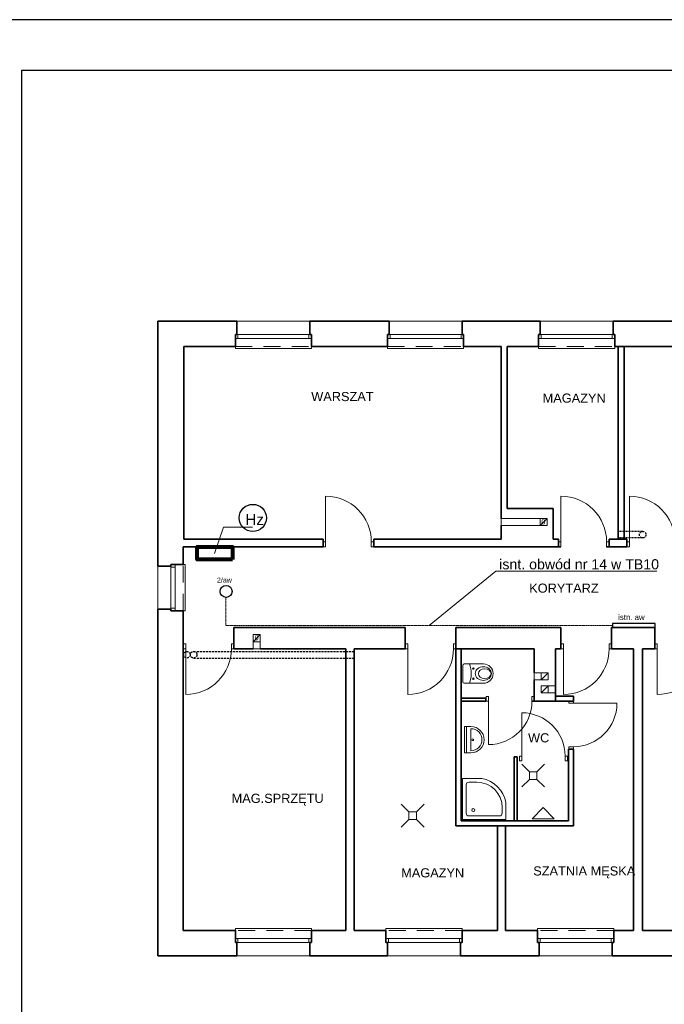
# Model space of a CAD drawing. Header units: millimetres. Extents: x -1249 to 11358, y -460 to 20182.
# Tile 22 of 37: x 1550 to 2821, y 15418 to 17359. Entities that reach past the tile are written whole.
import ezdxf
from ezdxf.enums import TextEntityAlignment as Align

# ---------------------------------------------------------------- set-up
doc = ezdxf.new("R2010")
doc.units = ezdxf.units.MM
for name, pattern in [('BORDERX2', [3.5, 1, -0.5, 1, -0.5, 0, -0.5]), ('DASHEDX2', [1.5, 1, -0.5]), ('DGN Style 2', [55.531736, 33.319042, -22.212694])]:
    doc.linetypes.add(name, pattern=pattern)
for name, color, linetype, lineweight in [('1 cienka', 7, 'Continuous', 9), ('dzrwi', 6, 'Continuous', 0), ('inwentaryzacja', 7, 'Continuous', 35), ('KONTURY', 92, 'Continuous', 30), ('OKNA', 3, 'Continuous', 20), ('proj.wentylacja', 214, 'Continuous', 25), ('technologia', 160, 'Continuous', 35), ('WYPOSAZENIE', 4, 'Continuous', 0), ('ściana proj. - dział', 255, 'Continuous', 35)]:
    doc.layers.add(name, color=color, linetype=linetype, lineweight=lineweight)
for name, color, linetype in [('elektryka', 7, 'Continuous'), ('i_eE', 5, 'Continuous'), ('opisy', 7, 'Continuous'), ('OPRAWA02', 4, 'Continuous'), ('OPRAWAEX', 2, 'Continuous')]:
    doc.layers.add(name, color=color, linetype=linetype)
doc.styles.add('jagoda-100', font='arial.ttf', dxfattribs={"height": 18})
doc.styles.get("Standard").update_dxf_attribs({"font": 'ARIAL.TTF'})
doc.styles.add('Style-SWISSLT_1250', font='SWISSLT_1250.shx')

# ---------------------------------------------------------------- blocks, each defined once
blk = doc.blocks.new('2aw')
blk.add_circle((67864, -24691), 118)
at = {"layer": 'OPRAWAEX', "color": 7}
blk.add_text('2/aw', height=100, dxfattribs=at).set_placement((67683, -24518))
blk = doc.blocks.new('*U130')
at = {"layer": 'OKNA', "linetype": 'Continuous'}
for p, q in [((-72, 27), (72, 27)), ((75, 1), (-75, 1)), ((-70, -7), (-70, 1)), ((70, -7), (70, 1)), ((75, -7), (-75, -7)), ((-75, -27), (-75, -23)), ((-75, -27), (75, -27)), ((75, -27), (75, -23))]:
    blk.add_line(p, q, dxfattribs=at)
at = {"layer": 'OKNA', "linetype": 'DGN Style 2'}
blk.add_line((-75, -23), (75, -23), dxfattribs=at)
blk = doc.blocks.new('*U134')
at = {"layer": 'OKNA', "linetype": 'Continuous'}
for p, q in [((-13, 27), (72, 27)), ((75, 1), (-16, 1)), ((-11, -7), (-11, 1)), ((70, -7), (70, 1)), ((75, -7), (-16, -7)), ((-16, -27), (-16, -23)), ((-16, -27), (75, -27)), ((75, -27), (75, -23))]:
    blk.add_line(p, q, dxfattribs=at)
at = {"layer": 'OKNA', "linetype": 'DGN Style 2'}
blk.add_line((-16, -23), (75, -23), dxfattribs=at)
blk = doc.blocks.new('A$C5D6B6965')
at = {"layer": 'WYPOSAZENIE'}
for p, q in [((15, 30), (0, 45)), ((30, 30), (45, 45)), ((15, 30), (30, 30)), ((15, 15), (15, 30)), ((30, 30), (30, 15)), ((15, 15), (0, 0)), ((30, 15), (15, 15)), ((30, 15), (45, 0))]:
    blk.add_line(p, q, dxfattribs=at)
blk = doc.blocks.new('istn. aw')
blk.add_lwpolyline([(2553.5, 16168.5), (2469.5, 16168.5), (2469.5, 16160.4), (2553.5, 16160.4)], close=True)
blk.add_text('istn. aw', height=11.03).set_placement((2480.6, 16175.2))

msp = doc.modelspace()

# ---------------------------------------------------------------- linework, layer by layer
msp.add_line((2712.125, 16334.417), (2712.125, 16319.417))
at = {"layer": '1 cienka', "color": 1, "linetype": 'Continuous'}
for q in [(1933.622, 16306.228), (2009.042, 16358.4)]:
    msp.add_line((1951.899, 16358.462), q, dxfattribs=at)
at = {"layer": '1 cienka', "color": 1, "linetype": 'Continuous', "lineweight": 30}
msp.add_circle((2009.411, 16376.459), 26.871, dxfattribs=at)
at = {"layer": 'dzrwi'}
for p, q in [((2153.125, 16329.417), (2153.125, 16419.417)), ((2617.125, 16329.417), (2617.125, 16419.417)), ((2752.125, 16329.417), (2752.125, 16419.417)), ((1877.125, 16118.417), (1877.125, 16028.417)), ((2315.125, 16118.417), (2315.125, 16028.417)), ((2622.125, 16118.417), (2622.125, 16028.417)), ((2807.125, 16118.417), (2807.125, 16028.417)), ((2592.117, 16071.417), (2564.125, 16071.417)), ((2592.117, 16057.417), (2564.125, 16057.417)), ((2592.117, 16071.417), (2592.117, 16057.417)), ((2578.117, 16045.417), (2606.125, 16045.417)), ((2578.117, 16031.417), (2578.117, 16045.417)), ((2469.638, 16024.769), (2474.388, 16024.769)), ((2469.638, 16015.269), (2469.638, 16024.769)), ((2474.388, 16015.269), (2469.638, 16015.269)), ((2474.388, 16024.769), (2474.388, 16015.269)), ((2474.388, 16015.269), (2474.388, 15929.769)), ((2559.888, 16024.769), (2564.638, 16024.769)), ((2559.888, 16015.269), (2559.888, 16024.769)), ((2564.638, 16024.769), (2564.638, 16015.269)), ((2578.117, 16031.417), (2606.125, 16031.417)), ((2642.078, 16011.053), (2727.578, 16011.053)), ((2539.843, 15907.019), (2539.843, 15992.519)), ((2539.843, 15907.019), (2535.093, 15907.019)), ((2535.093, 15907.019), (2535.093, 15897.519)), ((2535.093, 15897.519), (2539.843, 15897.519)), ((2539.843, 15897.519), (2539.843, 15907.019)), ((2630.093, 15907.019), (2625.343, 15907.019)), ((2625.343, 15907.019), (2625.343, 15897.519)), ((2625.343, 15897.519), (2630.093, 15897.519)), ((2630.093, 15897.519), (2630.093, 15907.019))]:
    msp.add_line(p, q, dxfattribs=at)
at = {"layer": 'dzrwi', "linetype": 'Continuous'}
for p, q in [((2576.125, 16375.414), (2499.125, 16375.414)), ((2499.125, 16375.414), (2499.125, 16361.414)), ((2576.125, 16361.414), (2590.125, 16375.414)), ((2576.125, 16361.414), (2499.125, 16361.414)), ((2010.125, 16132.417), (2024.125, 16146.417)), ((2010.125, 16118.417), (2024.125, 16118.417)), ((2564.125, 16071.417), (2564.125, 16057.417)), ((2578.117, 16057.417), (2592.117, 16071.417)), ((2578.117, 16031.417), (2592.117, 16045.417))]:
    msp.add_line(p, q, dxfattribs=at)
at = {"layer": 'dzrwi', "flags": 128}
for points in [[(2499.125, 16375.414), (2590.125, 16375.414), (2590.125, 16361.414), (2499.125, 16361.414)], [(2010.125, 16146.417), (2024.125, 16146.417), (2024.125, 16118.417)], [(2010.125, 16146.417), (2010.125, 16118.417)], [(2024.125, 16118.417), (2038.125, 16118.417)]]:
    msp.add_lwpolyline(points, dxfattribs=at)
at = {"layer": 'dzrwi', "linetype": 'Continuous', "flags": 128}
for points in [[(2576.125, 16375.414), (2590.125, 16375.414), (2590.125, 16361.414), (2576.125, 16361.414)], [(2010.125, 16146.417), (2024.125, 16146.417), (2024.125, 16132.417), (2010.125, 16132.417)], [(2578.117, 16071.417), (2592.117, 16071.417), (2592.117, 16057.417), (2578.117, 16057.417)], [(2578.117, 16045.417), (2592.117, 16045.417), (2592.117, 16031.417), (2578.117, 16031.417)]]:
    msp.add_lwpolyline(points, close=True, dxfattribs=at)
at = {"layer": 'dzrwi', "flags": 128}
for points in [[(2148.125, 16319.417), (2153.125, 16319.417), (2153.125, 16329.417), (2148.125, 16329.417)], [(2243.125, 16319.417), (2248.125, 16319.417), (2248.125, 16329.417), (2243.125, 16329.417)], [(2612.125, 16319.417), (2617.125, 16319.417), (2617.125, 16329.417), (2612.125, 16329.417)], [(2707.125, 16319.417), (2712.125, 16319.417), (2712.125, 16329.417), (2707.125, 16329.417)], [(2747.125, 16319.417), (2752.125, 16319.417), (2752.125, 16329.417), (2747.125, 16329.417)], [(1872.125, 16128.417), (1877.125, 16128.417), (1877.125, 16118.417), (1872.125, 16118.417)], [(1967.125, 16128.417), (1972.125, 16128.417), (1972.125, 16118.417), (1967.125, 16118.417)], [(2310.125, 16128.417), (2315.125, 16128.417), (2315.125, 16118.417), (2310.125, 16118.417)], [(2405.125, 16128.417), (2410.125, 16128.417), (2410.125, 16118.417), (2405.125, 16118.417)], [(2617.125, 16128.417), (2622.125, 16128.417), (2622.125, 16118.417), (2617.125, 16118.417)], [(2712.125, 16128.417), (2717.125, 16128.417), (2717.125, 16118.417), (2712.125, 16118.417)], [(2802.125, 16128.417), (2807.125, 16128.417), (2807.125, 16118.417), (2802.125, 16118.417)], [(2632.578, 16015.803), (2632.578, 16011.053), (2642.078, 16011.053), (2642.078, 16015.803)], [(2632.578, 15925.553), (2632.578, 15920.803), (2642.078, 15920.803), (2642.078, 15925.553)]]:
    msp.add_lwpolyline(points, close=True, dxfattribs=at)
at = {"layer": 'dzrwi', "extrusion": (0, 0, -1)}
for centre, radius, start, end in [((-2153.125, 16329.417), 90, 90, 180), ((-2617.125, 16329.417), 90, 90, 180), ((-2752.125, 16329.417), 90, 90, 180), ((-2642.078, 16011.053), 85.5, 180, 270)]:
    msp.add_arc(centre, radius, start, end, dxfattribs=at)
at = {"layer": 'dzrwi'}
for centre in [(1877.125, 16118.417), (2315.125, 16118.417), (2622.125, 16118.417), (2807.125, 16118.417)]:
    msp.add_arc(centre, 90, 270, 0, dxfattribs=at)
msp.add_ellipse((2474.388, 16015.269), major_axis=(60.458, 60.458), ratio=1, start_param=3.92699082, end_param=5.49778714, dxfattribs=at)
at = {"layer": 'dzrwi', "extrusion": (0, 0, -1)}
msp.add_ellipse((2539.843, 15907.019), major_axis=(60.458, -60.458), ratio=1, start_param=3.92699082, end_param=5.49778714, dxfattribs=at)
at = {"layer": 'elektryka', "color": 1, "linetype": 'ByBlock', "lineweight": 80}
msp.add_lwpolyline([(1969.73, 16294.429), (1899.73, 16294.429), (1899.73, 16319.417), (1969.73, 16319.417)], close=True, dxfattribs=at)
at = {"layer": 'i_eE', "lineweight": 5}
msp.add_lwpolyline([(2357.134, 16164.48), (2488.821, 16271.27), (2806.443, 16271.27)], dxfattribs=at)
at = {"layer": 'i_eE', "linetype": 'BORDERX2', "lineweight": 18}
msp.add_lwpolyline([(2718.9, 16164.48), (1956.277, 16164.48), (1956.277, 16219.893)], dxfattribs=at)
at = {"layer": 'inwentaryzacja'}
for p, q in [((1822.125, 16281.417), (1822.125, 16764.417)), ((1822.125, 16764.417), (1978.125, 16764.417)), ((1822.125, 16281.417), (1822.125, 16764.417)), ((1978.125, 16738.417), (1978.125, 16764.417)), ((2122.125, 16764.417), (2278.125, 16764.417)), ((2122.125, 16738.417), (2122.125, 16764.417)), ((2278.125, 16738.417), (2278.125, 16764.417)), ((2422.125, 16764.417), (2576.125, 16764.417)), ((2422.125, 16738.417), (2422.125, 16764.417)), ((2576.125, 16738.417), (2576.125, 16764.417)), ((2720.125, 16764.417), (2878.125, 16764.417)), ((2720.125, 16738.417), (2720.125, 16764.417)), ((1975.125, 16714.417), (1975.125, 16738.417)), ((1975.125, 16738.417), (1978.125, 16738.417)), ((2125.125, 16738.417), (2122.125, 16738.417)), ((2125.125, 16714.417), (2125.125, 16738.417)), ((2275.125, 16714.417), (2275.125, 16738.417)), ((2275.125, 16738.417), (2278.125, 16738.417)), ((2425.125, 16738.417), (2422.125, 16738.417)), ((2425.125, 16714.417), (2425.125, 16738.417)), ((2573.125, 16714.417), (2573.125, 16738.417)), ((2573.125, 16738.417), (2576.125, 16738.417)), ((2723.125, 16738.417), (2720.125, 16738.417)), ((2723.125, 16714.417), (2723.125, 16738.417)), ((1873.125, 16334.417), (1873.125, 16714.417)), ((1873.125, 16714.417), (1975.125, 16714.417)), ((2125.125, 16714.417), (2275.125, 16714.417)), ((2425.125, 16714.417), (2499.125, 16714.417)), ((2499.125, 16714.417), (2499.125, 16375.414)), ((2511.125, 16714.417), (2511.125, 16395.417)), ((2511.125, 16714.417), (2573.125, 16714.417)), ((2875.125, 16714.417), (2723.125, 16714.417)), ((2511.125, 16395.417), (2602.125, 16395.417)), ((2602.125, 16334.417), (2602.125, 16395.417)), ((2499.125, 16361.414), (2499.125, 16334.417)), ((1873.125, 16334.417), (2148.125, 16334.417)), ((2148.125, 16319.417), (2148.125, 16334.417)), ((2248.125, 16334.417), (2499.125, 16334.417)), ((2248.125, 16334.417), (2248.125, 16319.417)), ((2602.125, 16334.417), (2612.125, 16334.417)), ((2612.125, 16334.417), (2612.125, 16319.417)), ((2712.125, 16334.417), (2747.125, 16334.417)), ((2712.125, 16319.417), (2712.125, 16334.417)), ((2747.125, 16319.417), (2747.125, 16334.417)), ((1872.125, 16319.417), (2148.125, 16319.417)), ((1872.125, 16319.417), (1872.125, 16284.417)), ((2248.125, 16319.417), (2617.125, 16319.417)), ((2707.125, 16319.417), (2747.125, 16319.417)), ((1848.125, 16281.417), (1822.125, 16281.417)), ((1872.125, 16284.417), (1848.125, 16284.417)), ((1848.125, 16284.417), (1848.125, 16281.417)), ((1822.125, 16196.417), (1822.125, 15513.417)), ((1822.125, 16196.417), (1822.125, 15513.417)), ((1848.125, 16196.417), (1822.125, 16196.417)), ((1848.125, 16193.417), (1848.125, 16196.417)), ((1872.125, 16193.417), (1848.125, 16193.417)), ((1872.125, 16193.417), (1872.125, 15563.417)), ((1972.125, 16118.417), (1972.125, 16160.417)), ((2310.125, 16160.417), (1972.125, 16160.417)), ((2310.125, 16160.417), (2310.125, 16118.417)), ((2410.125, 16160.417), (2410.125, 16118.417)), ((2617.125, 16160.417), (2410.125, 16160.417)), ((2617.125, 16160.417), (2617.125, 16118.417)), ((2717.125, 16160.417), (2717.125, 16118.417)), ((2802.125, 16160.417), (2717.125, 16160.417)), ((2802.125, 16160.417), (2802.125, 16118.417)), ((2010.125, 16118.417), (1972.125, 16118.417)), ((2193.125, 16118.417), (2024.125, 16118.417)), ((2193.125, 16118.417), (2193.125, 15563.417)), ((2310.125, 16118.417), (2209.125, 16118.417)), ((2209.125, 16118.417), (2209.125, 15563.417)), ((2564.125, 16118.417), (2410.125, 16118.417)), ((2564.125, 16071.417), (2564.125, 16118.417)), ((2617.125, 16118.417), (2606.125, 16118.417)), ((2606.125, 16031.417), (2606.125, 16118.417)), ((2760.125, 16118.417), (2717.125, 16118.417)), ((2760.125, 16118.417), (2760.125, 16015.417)), ((2760.125, 16118.417), (2760.125, 15563.417)), ((2802.125, 16118.417), (2778.125, 16118.417)), ((2778.125, 16118.417), (2778.125, 16015.417)), ((2778.125, 16118.417), (2778.125, 15563.417)), ((2802.125, 16118.417), (2791.125, 16118.417)), ((2564.125, 16015.417), (2564.125, 16057.417)), ((2564.638, 16015.269), (2559.888, 16015.269)), ((2606.125, 16015.417), (2564.125, 16015.417)), ((2606.125, 16015.417), (2606.125, 16031.417)), ((2492.125, 15769.417), (2492.125, 15563.417)), ((2508.125, 15769.417), (2508.125, 15563.417)), ((1975.125, 15563.417), (1872.125, 15563.417)), ((1975.125, 15563.417), (1975.125, 15539.417)), ((2193.125, 15563.417), (2125.125, 15563.417)), ((2125.125, 15563.417), (2125.125, 15539.417)), ((2272.125, 15563.417), (2209.125, 15563.417)), ((2272.125, 15563.417), (2272.125, 15539.417)), ((2422.125, 15563.417), (2492.125, 15563.417)), ((2422.125, 15563.417), (2422.125, 15539.417)), ((2508.125, 15563.417), (2571.125, 15563.417)), ((2571.125, 15563.417), (2571.125, 15539.417)), ((2721.125, 15563.417), (2760.125, 15563.417)), ((2721.125, 15563.417), (2721.125, 15539.417)), ((2778.125, 15563.417), (2873.125, 15563.417)), ((1975.125, 15539.417), (1978.125, 15539.417)), ((1978.125, 15539.417), (1978.125, 15513.417)), ((2122.125, 15539.417), (2122.125, 15513.417)), ((2125.125, 15539.417), (2122.125, 15539.417)), ((2272.125, 15539.417), (2275.125, 15539.417)), ((2275.125, 15539.417), (2275.125, 15513.417)), ((2419.125, 15539.417), (2419.125, 15513.417)), ((2422.125, 15539.417), (2419.125, 15539.417)), ((2571.125, 15539.417), (2574.125, 15539.417)), ((2574.125, 15539.417), (2574.125, 15513.417)), ((2718.125, 15539.417), (2718.125, 15513.417)), ((2721.125, 15539.417), (2718.125, 15539.417)), ((1978.125, 15513.417), (1822.125, 15513.417)), ((2122.125, 15513.417), (2275.125, 15513.417)), ((2419.125, 15513.417), (2574.125, 15513.417)), ((2718.125, 15513.417), (2876.125, 15513.417))]:
    msp.add_line(p, q, dxfattribs=at)
at = {"layer": 'inwentaryzacja', "linetype": 'Continuous'}
for p, q in [((1975.125, 16730.417), (1975.125, 16738.417)), ((2125.125, 16730.417), (2125.125, 16738.417)), ((2275.125, 16730.417), (2275.125, 16738.417)), ((2425.125, 16730.417), (2425.125, 16738.417)), ((2573.125, 16730.417), (2573.125, 16738.417)), ((2723.125, 16730.417), (2723.125, 16738.417)), ((1856.125, 16284.417), (1848.125, 16284.417)), ((1856.125, 16193.417), (1848.125, 16193.417)), ((1975.125, 15547.417), (1975.125, 15539.417)), ((2125.125, 15547.417), (2125.125, 15539.417)), ((2272.125, 15547.417), (2272.125, 15539.417)), ((2422.125, 15547.417), (2422.125, 15539.417)), ((2571.125, 15547.417), (2571.125, 15539.417)), ((2721.125, 15547.417), (2721.125, 15539.417))]:
    msp.add_line(p, q, dxfattribs=at)
at = {"layer": 'KONTURY', "color": 0}
msp.add_lwpolyline([(8148.987, 14488.727), (8148.987, 17258.727), (1553.44, 17258.727), (1553.44, 14488.727)], close=True, dxfattribs=at)
at = {"layer": 'opisy'}
msp.add_lwpolyline([(8257.978, 14388.727), (8257.978, 17358.727), (1418.463, 17358.727), (1418.463, 14388.727)], close=True, dxfattribs=at)
at = {"layer": 'proj.wentylacja', "linetype": 'DASHEDX2', "ltscale": 4}
for p, q in [((2778.323, 16349.989), (2730.125, 16349.989)), ((2778.323, 16336.989), (2730.125, 16336.989)), ((1892.781, 16113.301), (2209.125, 16113.301)), ((1892.781, 16100.301), (2209.125, 16100.301))]:
    msp.add_line(p, q, dxfattribs=at)
for centre in [(2778.323, 16343.489), (1879.552, 16106.801), (1892.781, 16106.801)]:
    msp.add_circle(centre, 6.5, dxfattribs=at)
at = {"layer": 'WYPOSAZENIE'}
for p, q in [((2431.09, 15965.239), (2426.749, 15965.239)), ((2426.749, 15913.399), (2426.749, 15965.239)), ((2439.73, 15965.239), (2426.749, 15965.239)), ((2431.09, 15913.399), (2431.09, 15965.239)), ((2439.73, 15917.719), (2439.73, 15960.919)), ((2431.09, 15913.399), (2426.749, 15913.399)), ((2431.09, 15913.399), (2439.73, 15913.399)), ((2430.172, 15850.239), (2430.172, 15794.439)), ((2451.272, 15855.639), (2435.572, 15855.639)), ((2501.272, 15794.439), (2501.272, 15805.639)), ((2508.201, 15793.839), (2508.201, 15805.839)), ((2581.984, 15805.892), (2560.43, 15783.421)), ((2581.984, 15805.892), (2603.537, 15783.421)), ((2435.572, 15789.039), (2495.872, 15789.039)), ((2603.537, 15783.421), (2560.43, 15783.421))]:
    msp.add_line(p, q, dxfattribs=at)
msp.add_lwpolyline([(2464.438, 16050.647), (2426.438, 16050.647, -0.41421356), (2423.438, 16053.647), (2423.438, 16085.647, -0.41421356), (2426.438, 16088.647), (2464.438, 16088.647)], format="xyb", dxfattribs=at)
msp.add_lwpolyline([(2460.872, 15862.839), (2422.972, 15862.839), (2422.972, 15781.839), (2508.472, 15781.839), (2508.472, 15815.239)], dxfattribs=at)
for centre, radius in [((2444.438, 16079.647), 1.449), ((2444.438, 16059.647), 1.449), ((2443.207, 15939.319), 1.808), ((2444.332, 15800.696), 2.857)]:
    msp.add_circle(centre, radius, dxfattribs=at)
for centre, radius, start, end in [((2385.444, 16069.647), 54.824, 339.722814, 20.277186), ((2464.438, 16069.647), 19, 270, 90), ((2439.73, 15939.319), 25.92, 270, 90), ((2439.73, 15939.319), 21.6, 270, 90), ((2451.272, 15805.639), 58, 9.527283, 80.472717), ((2435.572, 15850.239), 5.4, 90, 180), ((2451.272, 15805.639), 50, 0, 90), ((2435.572, 15794.439), 5.4, 180, 270), ((2495.872, 15794.439), 5.4, 270, 0)]:
    msp.add_arc(centre, radius, start, end, dxfattribs=at)
at = {"layer": 'WYPOSAZENIE', "extrusion": (0, 0, -1)}
for centre, major_axis, ratio in [((2464.014, 16069.647), (15.94, 0), 0.84303386), ((2466.752, 16069.647), (12.457, 0), 0.76034817)]:
    msp.add_ellipse(centre, major_axis=major_axis, ratio=ratio, dxfattribs=at)
at = {"layer": 'ściana proj. - dział'}
for p, q in [((2730.125, 16334.417), (2730.125, 16714.417)), ((2742.125, 16334.417), (2742.125, 16714.417)), ((2410.125, 16118.417), (2410.125, 15769.417)), ((2420.125, 16118.417), (2420.125, 15779.417)), ((2469.125, 16021.417), (2420.125, 16021.417)), ((2469.125, 16015.417), (2420.125, 16015.417)), ((2469.125, 16015.417), (2469.125, 16021.417)), ((2606.125, 16025.417), (2642.078, 16025.417)), ((2606.125, 16015.417), (2642.078, 16015.417)), ((2642.078, 16015.417), (2642.078, 16025.417)), ((2632.125, 15920.417), (2632.125, 15779.417)), ((2632.125, 15920.417), (2642.125, 15920.417)), ((2642.125, 15920.417), (2642.125, 15769.417)), ((2531.125, 15905.417), (2525.125, 15905.417)), ((2525.125, 15905.417), (2525.125, 15779.417)), ((2531.125, 15905.417), (2531.125, 15779.417)), ((2642.125, 15769.417), (2410.125, 15769.417)), ((2632.125, 15779.417), (2420.125, 15779.417))]:
    msp.add_line(p, q, dxfattribs=at)

# ---------------------------------------------------------------- block references
at = {"layer": 'dzrwi', "linetype": 'DGN Style 2'}
for p in [(2050.129, 16737.415), (2350.129, 16737.415), (2648.129, 16737.415)]:
    msp.add_blockref('*U130', p, dxfattribs=at)
for name, p, rotation in [('*U134', (1849.127, 16209.421), 90), ('*U130', (2050.122, 15540.419), 180), ('*U130', (2347.122, 15540.419), 180), ('*U130', (2646.122, 15540.419), 180)]:
    msp.add_blockref(name, p, dxfattribs=dict(at, rotation=rotation))
at = {"layer": 'OPRAWA02', "xscale": 0.1, "yscale": 0.1, "zscale": 0.1}
msp.add_blockref('2aw', (-4829.575, 18700.756), dxfattribs=at)
at = {"layer": 'OPRAWA02'}
msp.add_blockref('istn. aw', (249.373, 0), dxfattribs=at)
at = {"layer": 'technologia'}
for p in [(2539.811, 15846.119), (2302.24, 15767.204)]:
    msp.add_blockref('A$C5D6B6965', p, dxfattribs=at)

# ---------------------------------------------------------------- texts
at = {"layer": 'dzrwi', "linetype": 'Continuous', "style": 'Style-SWISSLT_1250'}
for p in [(2582.409, 16368.784), (2016.961, 16140.282)]:
    msp.add_text('0', height=10, dxfattribs=at).set_placement(p, align=Align.MIDDLE_CENTER)
at = {"layer": 'i_eE', "insert": (2495.399, 16295.164), "char_height": 20, "width": 390.49446, "attachment_point": 1}
msp.add_mtext('isnt. obwód nr 14 w TB10', dxfattribs=at)
at = {"layer": 'inwentaryzacja', "linetype": 'Continuous', "lineweight": 0, "style": 'jagoda-100'}
for s, p in [('WARSZAT', (2124.727, 16615.827)), ('MAGAZYN', (2581.05, 16612.738)), ('KORYTARZ', (2554.593, 16238.105)), ('WC', (2552.299, 15943.038)), ('MAG.SPRZĘTU', (1967.682, 15823.78)), ('MAGAZYN', (2302.073, 15676.9)), ('SZATNIA MĘSKA', (2562.52, 15680.659))]:
    msp.add_text(s, height=18, rotation=359.999694, dxfattribs=at).set_placement(p, align=Align.MIDDLE_LEFT)
at = {"layer": 'inwentaryzacja', "color": 1, "linetype": 'Continuous', "lineweight": 0, "insert": (1994.566, 16373.552), "char_height": 21.6, "attachment_point": 4, "rotation": 359.999694, "line_spacing_factor": 0.85, "style": 'jagoda-100'}
msp.add_mtext('Hz', dxfattribs=at)

doc.saveas('drawing.dxf')
